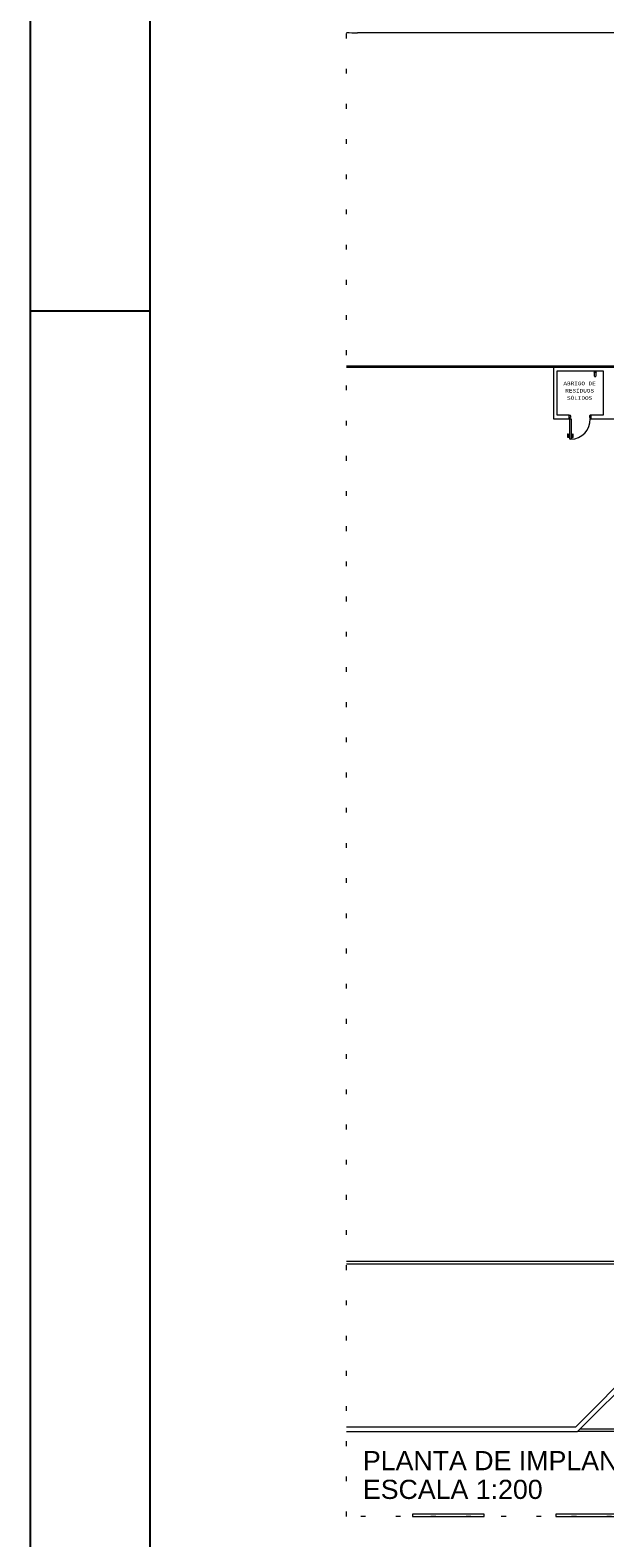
# Model space of a CAD drawing. Header units: feet. Extents: x 8 to 127, y 6 to 90.
# Tile 8 of 256: x 8 to 20, y 40 to 71. Entities that reach past the tile are written whole.
import ezdxf

# ---------------------------------------------------------------- set-up
doc = ezdxf.new("R2010")
doc.units = ezdxf.units.FT
doc.header["$MEASUREMENT"] = 0
doc.linetypes.add('DOT', pattern=[0.635, 0, -0.635])
for name, color, linetype in [('20', 252, 'Continuous'), ('ALV Baixa', 252, 'Continuous'), ('ALVEANRIA BAIXA', 253, 'Continuous'), ('Alvenaria', 7, 'Continuous'), ('ARQ-FOLHA', 7, 'Continuous'), ('Desnível', 8, 'Continuous'), ('Esquadria', 250, 'Continuous'), ('NO ESPESSURA', 250, 'Continuous'), ('texto', 7, 'Continuous')]:
    doc.layers.add(name, color=color, linetype=linetype)
doc.layers.add('DI-Títulos', color=7, linetype='Continuous', lineweight=9)
doc.layers.add('DI-Área do detalhe', color=7, linetype='DOT', lineweight=0)
doc.styles.add('Arial', font='arial.ttf')
doc.styles.add('CourierNew', font='cour.ttf')

msp = doc.modelspace()

# ---------------------------------------------------------------- linework, layer by layer
at = {"layer": '20', "lineweight": 5}
msp.add_line((29.521, 71.089), (14.815, 71.089), dxfattribs=at)
msp.add_ellipse((14.815, 75.089), major_axis=(4, 0), ratio=1, start_param=4.655127, end_param=4.712389, dxfattribs=at)
at = {"layer": 'ALV Baixa', "lineweight": 5}
for p, q in [((23.511, 64.127), (14.586, 64.127)), ((23.51, 64.102), (14.586, 64.102))]:
    msp.add_line(p, q, dxfattribs=at)
at = {"layer": 'ALVEANRIA BAIXA', "lineweight": 5, "ltscale": 0.3}
msp.add_line((14.586, 45.378), (28.913, 45.378), dxfattribs=at)
at = {"layer": 'Alvenaria', "lineweight": 5}
for p, q in [((18.916, 64.102), (18.916, 63.027)), ((18.991, 63.102), (18.991, 64.027)), ((18.991, 64.027), (19.953, 64.027)), ((19.953, 64.027), (19.953, 63.102)), ((18.916, 63.027), (19.247, 63.027)), ((19.247, 63.102), (18.991, 63.102)), ((19.247, 63.027), (19.247, 63.102)), ((19.953, 63.102), (19.697, 63.102)), ((19.697, 63.102), (19.697, 63.027)), ((19.697, 63.027), (20.284, 63.027))]:
    msp.add_line(p, q, dxfattribs=at)
at = {"layer": 'ARQ-FOLHA'}
for p, q in [((7.972, 89.981), (7.972, 5.881)), ((7.972, 65.281), (10.472, 65.281))]:
    msp.add_line(p, q, dxfattribs=at)
msp.add_lwpolyline([(125.872, 88.981), (10.472, 88.981), (10.472, 6.881), (125.872, 6.881), (125.872, 88.981)], dxfattribs=at)
at = {"layer": 'Desnível', "lineweight": 5}
msp.add_arc((19.266, 63.02), 0.419, 271.8671, 0.8936, dxfattribs=at)
at = {"layer": 'DI-Área do detalhe'}
msp.add_lwpolyline([(14.586, 86.69), (77.459, 86.69), (77.459, 40.103), (14.586, 40.103), (14.586, 86.69)], dxfattribs=at)
at = {"layer": 'Esquadria', "lineweight": 5}
for p, q in [((19.771, 64.013), (19.771, 64.025)), ((19.771, 63.921), (19.771, 63.988)), ((19.803, 64.025), (19.803, 64.013)), ((19.803, 63.988), (19.803, 63.921)), ((19.79, 63.908), (19.784, 63.908)), ((19.247, 63.102), (19.262, 63.102)), ((19.259, 63.027), (19.247, 63.027)), ((19.259, 63.052), (19.259, 63.027)), ((19.272, 63.052), (19.259, 63.052)), ((19.259, 63.027), (19.284, 63.027)), ((19.259, 62.602), (19.259, 63.027)), ((19.272, 63.092), (19.272, 63.052)), ((19.284, 63.027), (19.284, 62.607)), ((19.672, 63.092), (19.672, 63.052)), ((19.672, 63.052), (19.684, 63.052)), ((19.697, 63.102), (19.682, 63.102)), ((19.684, 63.052), (19.684, 63.027)), ((19.684, 63.027), (19.697, 63.027)), ((19.229, 62.709), (19.219, 62.712)), ((19.219, 62.635), (19.219, 62.712)), ((19.229, 62.635), (19.229, 62.709)), ((19.314, 62.709), (19.324, 62.712)), ((19.314, 62.635), (19.314, 62.709)), ((19.324, 62.635), (19.324, 62.712)), ((19.229, 62.635), (19.219, 62.635)), ((19.239, 62.644), (19.229, 62.644)), ((19.239, 62.636), (19.229, 62.636)), ((19.259, 62.645), (19.239, 62.645)), ((19.239, 62.645), (19.239, 62.635)), ((19.259, 62.635), (19.239, 62.635)), ((19.279, 62.602), (19.259, 62.602)), ((19.279, 62.604), (19.279, 62.602)), ((19.284, 62.607), (19.282, 62.607)), ((19.284, 62.645), (19.304, 62.645)), ((19.284, 62.635), (19.304, 62.635)), ((19.304, 62.645), (19.304, 62.635)), ((19.304, 62.644), (19.314, 62.644)), ((19.304, 62.636), (19.314, 62.636)), ((19.314, 62.635), (19.324, 62.635))]:
    msp.add_line(p, q, dxfattribs=at)
for radius in [0.0203, 0.016]:
    msp.add_circle((19.787, 64), radius, dxfattribs=at)
for centre, radius, start, end in [((19.773, 64.025), 0.00214, 90, 180), ((19.801, 64.025), 0.00214, 0, 90), ((19.784, 63.921), 0.0128, 180, 270), ((19.79, 63.921), 0.0128, 270, 0), ((19.262, 63.092), 0.01, 0, 90), ((19.682, 63.092), 0.01, 90, 180), ((19.282, 62.604), 0.0025, 90, 180)]:
    msp.add_arc(centre, radius, start, end, dxfattribs=at)
at = {"layer": 'NO ESPESSURA', "lineweight": 5}
for p, q in [((22.615, 45.425), (14.586, 45.425)), ((21.38, 43.978), (19.38, 41.978)), ((21.421, 43.878), (19.421, 41.878)), ((14.586, 41.978), (19.38, 41.978)), ((34.099, 41.928), (19.471, 41.928)), ((14.586, 41.878), (19.421, 41.878)), ((34.149, 41.878), (19.421, 41.878)), ((17.465, 40.153), (15.965, 40.153)), ((15.965, 40.153), (15.965, 40.103)), ((15.965, 40.103), (17.465, 40.103)), ((17.465, 40.103), (17.465, 40.153)), ((20.465, 40.153), (18.965, 40.153)), ((18.965, 40.153), (18.965, 40.103)), ((18.965, 40.103), (20.465, 40.103))]:
    msp.add_line(p, q, dxfattribs=at)

# ---------------------------------------------------------------- texts
at = {"layer": 'DI-Títulos', "insert": (14.931, 40.966), "char_height": 0.4, "width": 20.18689, "attachment_point": 4, "line_spacing_factor": 0.9, "style": 'Arial'}
msp.add_mtext('PLANTA DE IMPLANTAÇÃO DO SISTEMA DE TRATAMENTO DE EFLUENTES\\PESCALA 1:200', dxfattribs=at)
at = {"layer": 'texto', "lineweight": 5, "char_height": 0.075, "attachment_point": 7, "line_spacing_factor": 0.9, "style": 'CourierNew'}
for s, insert, width in [('ABRIGO DE', (19.124, 63.727), 1.41796), ('RESÍDUOS', (19.162, 63.575), 1.26041), ('SÓLIDOS', (19.199, 63.423), 1.10286)]:
    msp.add_mtext(s, dxfattribs=dict(at, insert=insert, width=width))

doc.saveas('drawing.dxf')
